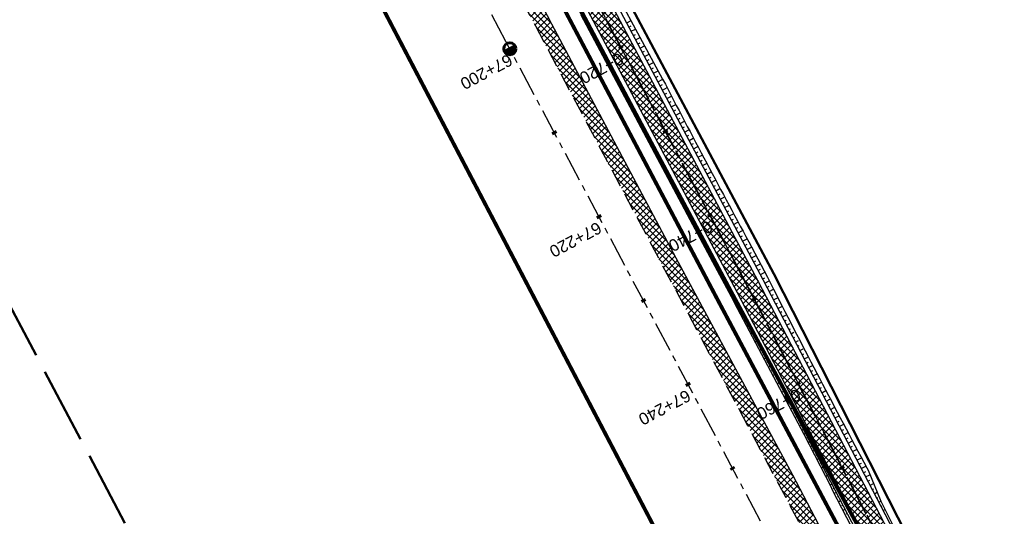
# Model space of a CAD drawing. Header units: metres. Extents: x 7529615 to 7533751, y 5721195 to 5727898.
# Tile 82 of 138: x 7529990 to 7530094, y 5727112 to 5727164. Entities that reach past the tile are written whole.
import ezdxf

# ---------------------------------------------------------------- set-up
doc = ezdxf.new("R2010")
doc.units = ezdxf.units.M
for name, pattern in [('CENTER', [50.8, 31.75, -6.35, 6.35, -6.35]), ('CENTER2', [28.575, 19.05, -3.175, 3.175, -3.175]), ('HIDDEN', [9.525, 6.35, -3.175]), ('L_0_09', [2.5, 2, -0.5])]:
    doc.linetypes.add(name, pattern=pattern)
for name, color, linetype in [('C-DROGI-SYTUACJA-ETYKIETY', 7, 'Continuous'), ('D-hatch-pobocza', 131, 'Continuous'), ('D-pobocza', 60, 'Continuous'), ('D-rowy', 160, 'Continuous'), ('D-skarpa', 2, 'Continuous'), ('D-skarpa-kreskowanie', 2, 'Continuous')]:
    doc.layers.add(name, color=color, linetype=linetype)
for name, color, linetype, lineweight, true_color in [('D-hatch-ciag-pieszo-rowerowy', 7, 'Continuous', 13, 0xff9f80), ('D-linia-podzialowa-ZRID', 7, 'Continuous', 50, 0x40ff00), ('zakres-mdcp', 7, 'L_0_09', 50, 0xff05ff)]:
    doc.layers.add(name, color=color, linetype=linetype, lineweight=lineweight, true_color=true_color)
for name, color, linetype, lineweight in [('D-krawędzie', 3, 'Continuous', 30), ('D-obrzeża', 2, 'Continuous', 30), ('D-oś', 2, 'CENTER', 30), ('D-pas-drogowy', 7, 'HIDDEN', 50)]:
    doc.layers.add(name, color=color, linetype=linetype, lineweight=lineweight)
doc.layers.add('poprzeczki', color=7, linetype='Continuous', true_color=0x0000c7)
doc.styles.get("Standard").update_dxf_attribs({"font": 'arial.ttf'})
pattern_1 = [(45, (0, 0), (-0.33675960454, 0.33675960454), []), (135, (0, 0), (-0.33675960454, -0.33675960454), [])]

# ---------------------------------------------------------------- blocks, each defined once
blk = doc.blocks.new('kilometraz')
at = {"linetype": 'ByBlock', "lineweight": -2}
blk.add_hatch(color=0, dxfattribs=at).paths.add_polyline_path([(0, -0.28125, 0.41421356), (0.28125, 0, 0.41421356), (0, 0.28125)])
at = {"color": 0, "linetype": 'ByBlock', "lineweight": -2}
blk.add_line((0, 0.28125), (0, -0.28125), dxfattribs=at)
blk.add_circle((0, 0), 0.28125, dxfattribs=at)
blk = doc.blocks.new('AeccTickLine')
at = {"color": 0, "linetype": 'ByBlock', "lineweight": -2}
blk.add_line((0, 1), (0, -1), dxfattribs=at)

msp = doc.modelspace()

# ---------------------------------------------------------------- hatches: boundary and pattern name
at = {"layer": 'D-hatch-ciag-pieszo-rowerowy'}
h = msp.add_hatch(dxfattribs=at)
h.set_pattern_fill('ANSI37', color=256, scale=0.15, style=0)
h.set_pattern_definition(pattern_1)
h.paths.add_polyline_path([(7530087.679, 5727092.356), (7530089.826, 5727093.645), (7530088.918, 5727095.394), (7530067.691, 5727136.19), (7530050.056, 5727169.469), (7530031.716, 5727204.157), (7530016.024, 5727233.702), (7529998.202, 5727267.634), (7529996.2, 5727266.069), (7530013.813, 5727232.534), (7530029.507, 5727202.986), (7530047.847, 5727168.299), (7530065.478, 5727135.027), (7530086.699, 5727094.242)])
at = {"layer": 'D-hatch-pobocza'}
h = msp.add_hatch(dxfattribs=at)
h.set_pattern_fill('ANSI37', color=256, scale=0.15, style=0)
h.set_pattern_definition(pattern_1)
h.paths.add_polyline_path([(7530033.2, 5727187.89), (7530019.74, 5727212.96), (7530009.31, 5727233.03), (7529993.271, 5727263.708), (7529991.738, 5727262.452), (7530006.702, 5727234.141), (7530044.198, 5727163.133), (7530082.89, 5727090.2), (7530088.411, 5727079.773), (7530090.482, 5727079.128), (7530082.53, 5727094.32), (7530071.3, 5727115.82), (7530059.02, 5727138.69), (7530045.92, 5727163.31)])

# ---------------------------------------------------------------- linework, layer by layer
at = {"layer": 'D-krawędzie', "linetype": 'HIDDEN', "ltscale": 0.3}
msp.add_lwpolyline([(7529971.476, 5727300.786), (7530006.702, 5727234.141), (7530044.198, 5727163.133), (7530082.89, 5727090.2), (7530098.687, 5727060.362), (7530131.998, 5726997.21), (7530163.822, 5726937.097), (7530204.081, 5726861.013), (7530247.82, 5726778.438)], dxfattribs=at)
at = {"layer": 'D-linia-podzialowa-ZRID', "color": 12, "ltscale": 15, "true_color": 0xc70000}
msp.add_lwpolyline([(7529996.497, 5727273.662), (7530017.541, 5727234.203), (7530033.054, 5727204.864), (7530051.623, 5727170.223), (7530069.277, 5727137.016), (7530089.385, 5727097.534), (7530109.713, 5727060.747), (7530136.77, 5727011.64), (7530162.447, 5726962.744), (7530187.674, 5726916.992), (7530207.821, 5726879.335), (7530230.626, 5726834.519)], dxfattribs=at)
at = {"layer": 'D-obrzeża'}
for points in [[(7530255.071, 5726779.69), (7530226.804, 5726832.32), (7530203.558, 5726876.949), (7530182.683, 5726916.746), (7530158.916, 5726960.858), (7530132.878, 5727009.502), (7530118.344, 5727036.45), (7530087.65, 5727092.412), (7530086.699, 5727094.242), (7530065.478, 5727135.027), (7530047.847, 5727168.299), (7530029.507, 5727202.986), (7530013.813, 5727232.534), (7529993.681, 5727270.865)], [(7530097.92, 5727078.885), (7530089.894, 5727093.518), (7530067.691, 5727136.19), (7530050.056, 5727169.469), (7530031.716, 5727204.157), (7530016.024, 5727233.702), (7529998.205, 5727267.629)]]:
    msp.add_lwpolyline(points, dxfattribs=at)
at = {"layer": 'D-oś', "ltscale": 0.1}
msp.add_lwpolyline([(7530244.732, 5726776.79), (7530200.988, 5726859.376), (7530160.728, 5726935.459), (7530128.903, 5726995.575), (7530095.593, 5727058.727), (7530079.798, 5727088.56), (7530041.105, 5727161.496), (7530003.607, 5727232.506), (7529968.381, 5727299.153)], dxfattribs=at)
at = {"layer": 'D-oś', "ltscale": 0.03}
msp.add_lwpolyline([(7529994.785, 5727271.452), (7530014.919, 5727233.118), (7530030.611, 5727203.571), (7530048.952, 5727168.884), (7530066.584, 5727135.609), (7530088.792, 5727092.929), (7530119.442, 5727037.047), (7530133.98, 5727010.094), (7530160.017, 5726961.45), (7530183.787, 5726917.333), (7530204.666, 5726877.528), (7530227.909, 5726832.904), (7530259.102, 5726774.826, 0.063585), (7530264.989, 5726766.578), (7530268.47, 5726762.818, -0.065084), (7530272.969, 5726756.475), (7530281.424, 5726740.504, -0.065084), (7530284.142, 5726733.217), (7530284.891, 5726729.972, 0.0644627), (7530289.362, 5726717.937), (7530322.484, 5726654.998)], format="xyb", dxfattribs=at)
at = {"layer": 'D-oś', "linetype": 'CENTER2', "lineweight": 35, "ltscale": 0.2}
msp.add_lwpolyline([(7529994.785, 5727271.452), (7530014.919, 5727233.118), (7530030.611, 5727203.571), (7530048.952, 5727168.884), (7530066.584, 5727135.609), (7530088.792, 5727092.929), (7530119.442, 5727037.047), (7530133.98, 5727010.094), (7530160.017, 5726961.45), (7530183.787, 5726917.333), (7530204.666, 5726877.528), (7530227.909, 5726832.904)], dxfattribs=at)
at = {"layer": 'D-pas-drogowy', "ltscale": 0.2, "flags": 128}
msp.add_lwpolyline([(7531633.019, 5724182.834, 0.4, 0.4, 0), (7531617.559, 5724211.608, 0.4, 0.4, 0), (7531566.784, 5724302.736, 0.4, 0.4, 0), (7531538.419, 5724356.47, 0.4, 0.4, 0), (7531526.32, 5724379.39, 0.4, 0.4, 0), (7531516.102, 5724393.607, 0.4, 0.4, 0.0014851), (7531513.78, 5724396.838, 0.4, 0.4, 0), (7531501.87, 5724413.41, 0.4, 0.4, 0), (7531474.926, 5724464.508, 0.4, 0.4, 0), (7531446.2, 5724518.992, 0.4, 0.4, 0), (7531424.962, 5724559.262, 0.4, 0.4, 0), (7531398.444, 5724609.566, 0.4, 0.4, 0), (7531379.647, 5724645.216, 0.4, 0.4, 0), (7531365.23, 5724672.56, 0.4, 0.4, 0), (7531341.306, 5724717.915, 0.4, 0.4, 0), (7531312.9, 5724771.789, 0.4, 0.4, 0), (7531292.591, 5724810.307, 0.4, 0.4, 0), (7531259.392, 5724873.271, 0.4, 0.4, 0), (7531233.74, 5724921.923, 0.4, 0.4, 0), (7531203.073, 5724980.092, 0.4, 0.4, 0), (7531173.471, 5725036.225, 0.4, 0.4, 0), (7531168.27, 5725046.09, 0.4, 0.4, 0), (7531172.29, 5725062.58, 0.4, 0.4, 0), (7531166.31, 5725074.58, 0.4, 0.4, 0), (7531150.32, 5725079.6, 0.4, 0.4, 0), (7531141.5, 5725096.43, 0.4, 0.4, 0), (7531109.312, 5725157.814, 0.4, 0.4, 0), (7531086.641, 5725201.048, 0.4, 0.4, 0), (7531059.198, 5725253.384, 0.4, 0.4, 0), (7531028.207, 5725312.489, 0.4, 0.4, 0), (7530999.105, 5725367.99, 0.4, 0.4, 0), (7530956.248, 5725449.725, 0.4, 0.4, 0), (7530924.398, 5725510.464, 0.4, 0.4, 0), (7530897.51, 5725561.74, 0.4, 0.4, 0), (7530894.46, 5725566.14, 0.4, 0.4, 0), (7530892.16, 5725570.49, 0.4, 0.4, 0), (7530869.363, 5725613.307, 0.4, 0.4, 0), (7530861.694, 5725627.705, 0.4, 0.4, 0), (7530852.74, 5725644.52, 0.4, 0.4, 0), (7530831.51, 5725684.2, 0.4, 0.4, 0), (7530811.13, 5725722.52, 0.4, 0.4, 0), (7530792.348, 5725757.941, 0.4, 0.4, 0), (7530768.03, 5725803.8, 0.4, 0.4, 0), (7530748.769, 5725840.179, 0.4, 0.4, 0), (7530727.7, 5725879.97, 0.4, 0.4, 0), (7530712.098, 5725909.545, 0.4, 0.4, 0), (7530693.644, 5725944.645, 0.4, 0.4, 0), (7530665.702, 5725997.539, 0.4, 0.4, 0), (7530641.76, 5726042.88, 0.4, 0.4, 0), (7530616.5, 5726091.48, 0.4, 0.4, 0), (7530604.628, 5726114.32, 0.4, 0.4, -0.0077628), (7530602.5, 5726118.43, 0.4, 0.4, 0), (7530603.992, 5726123.395, 0.4, 0.4, 0), (7530606.53, 5726131.84, 0.4, 0.4, 0), (7530603.27, 5726136.83, 0.4, 0.4, 0), (7530593.776, 5726151.369, 0.4, 0.4, 0), (7530590.203, 5726156.84, 0.4, 0.4, 0), (7530583.3, 5726167.41, 0.4, 0.4, 0), (7530580.578, 5726170.428, 0.4, 0.4, 0), (7530575.85, 5726175.67, 0.4, 0.4, 0), (7530569.01, 5726186.66, 0.4, 0.4, 0), (7530562.555, 5726199.189, 0.4, 0.4, 0), (7530555.67, 5726211.39, 0.4, 0.4, 0), (7530548.29, 5726224.23, 0.4, 0.4, 0), (7530540.58, 5726237.71, 0.4, 0.4, 0), (7530532.68, 5726252.65, 0.4, 0.4, 0), (7530524.06, 5726269.35, 0.4, 0.4, 0), (7530502.82, 5726309.91, 0.4, 0.4, 0), (7530488.83, 5726336.63, 0.4, 0.4, 0), (7530466.03, 5726380.16, 0.4, 0.4, 0), (7530438.47, 5726432.77, 0.4, 0.4, 0), (7530424.53, 5726459.09, 0.4, 0.4, 0), (7530401.63, 5726502.97, 0.4, 0.4, 0), (7530383.38, 5726538.06, 0.4, 0.4, 0), (7530353.97, 5726593.52, 0.4, 0.4, 0), (7530338.47, 5726622.74, 0.4, 0.4, 0), (7530322.01, 5726653.88, 0.4, 0.4, 0), (7530297.54, 5726700.33, 0.4, 0.4, 0), (7530287.38, 5726719.6, 0.4, 0.4, 0), (7530285.95, 5726722.316, 0.4, 0.4, 0), (7530280.26, 5726733.12, 0.4, 0.4, 0), (7530266.73, 5726758.74, 0.4, 0.4, 0), (7530260.42, 5726770.47, 0.4, 0.4, 0), (7530253.25, 5726783.82, 0.4, 0.4, 0), (7530244.95, 5726799.33, 0.4, 0.4, 0), (7530239.39, 5726808.49, 0.4, 0.4, 0), (7530238.29, 5726807.9, 0.4, 0.4, 0), (7530218.11, 5726850.67, 0.4, 0.4, 0), (7530175.907, 5726928.168, 0.4, 0.4, 0), (7530096.68, 5727076.15, 0.4, 0.4, 0), (7530094.68, 5727079.89, 0.4, 0.4, 0), (7530064.597, 5727135.523, 0.4, 0.4, 0), (7530046.731, 5727168.892, 0.4, 0.4, 0), (7530025.803, 5727208.461, 0.4, 0.4, 0), (7530012.847, 5727232.979, 0.4, 0.4, 0), (7529994.15, 5727268.45, 0.4, 0.4, 0), (7529981.671, 5727291.93, 0.4, 0.4, 0), (7529949.89, 5727351.73, 0.4, 0.4, 0), (7529924.75, 5727399.03, 0.4, 0.4, 0), (7529915.516, 5727417.1, 0.4, 0.4, 0), (7529885.83, 5727475.19, 0.4, 0.4, 0), (7529862.56, 5727519.97, 0.4, 0.4, 0), (7529852.985, 5727538.191, 0.4, 0.4, 0), (7529836.513, 5727569.511, 0.4, 0.4, 0), (7529815.369, 5727609.141, 0.4, 0.4, 0), (7529792.795, 5727651.247, 0.4, 0.4, 0), (7529774.199, 5727685.858, 0.4, 0.4, 0), (7529746.966, 5727736.059, 0.4, 0.4, 0), (7529733.92, 5727757.62, 0.4, 0.4, 0), (7529708.607, 5727806.389, 0.4, 0.4, 0), (7529688.492, 5727796.345, 0.4, 0.4, 0), (7529723.55, 5727729.88, 0.4, 0.4, 0), (7529725.42, 5727730.2, 0.4, 0.4, 0), (7529735.38, 5727711.28, 0.4, 0.4, 0), (7529739.21, 5727707.77, 0.4, 0.4, 0), (7529753.31, 5727681.13, 0.4, 0.4, 0), (7529755.178, 5727682.114, 0.4, 0.4, 0), (7529792.102, 5727611.923, 0.4, 0.4, 0), (7529811.741, 5727574.662, 0.4, 0.4, 0), (7529835.194, 5727530.193, 0.4, 0.4, 0), (7529857.56, 5727487.787, 0.4, 0.4, 0), (7529875.155, 5727454.426, 0.4, 0.4, 0), (7529890.63, 5727425.131, 0.4, 0.4, 0), (7529900.671, 5727406.159, 0.4, 0.4, 0), (7529953.284, 5727306.747, 0.4, 0.4, 0), (7529983.208, 5727250.207, 0.4, 0.4, 0), (7530015.379, 5727189.42, 0.4, 0.4, 0), (7530062.319, 5727099.625, 0.4, 0.4, 0), (7530100.06, 5727027.16, 0.4, 0.4, 0), (7530105.06, 5727018.32, 0.4, 0.4, 0), (7530143.175, 5726945.066, 0.4, 0.4, 0), (7530170.547, 5726892.961, 0.4, 0.4, 0), (7530195.92, 5726850.75, 0.4, 0.4, 0), (7530194.71, 5726849.15, 0.4, 0.4, 0), (7530197.22, 5726845.06, 0.4, 0.4, 0), (7530254.03, 5726738.21, 0.4, 0.4, 0), (7530261.371, 5726724.163, 0.4, 0.4, 0), (7530281.54, 5726685.57, 0.4, 0.4, 0), (7530289.214, 5726671.967, 0.4, 0.4, 0), (7530300.51, 5726651.778, 0.4, 0.4, 0), (7530303.939, 5726645.168, 0.4, 0.4, 0), (7530334.708, 5726583.665, 0.4, 0.4, 0), (7530397.759, 5726458.5, 0.4, 0.4, 0), (7530450.41, 5726357.28, 0.4, 0.4, 0), (7530482.4, 5726303.41, 0.4, 0.4, 0), (7530483.688, 5726301.003, 0.4, 0.4, 0), (7530491.35, 5726283.94, 0.4, 0.4, 0), (7530512.67, 5726243.78, 0.4, 0.4, 0), (7530529.43, 5726209.46, 0.4, 0.4, 0), (7530571.29, 5726130.56, 0.4, 0.4, 0), (7530581.28, 5726107.21, 0.4, 0.4, 0), (7530591.16, 5726088.44, 0.4, 0.4, 0), (7530597.42, 5726080.68, 0.4, 0.4, 0), (7530607.21, 5726063.51, 0.4, 0.4, 0), (7530610.82, 5726061.93, 0.4, 0.4, 0), (7530634.935, 5726016.147, 0.4, 0.4, 0), (7530642.914, 5726001.078, 0.4, 0.4, 0), (7530695.12, 5725902.09, 0.4, 0.4, 0), (7530708.718, 5725876.303, 0.4, 0.4, 0), (7530755.54, 5725787.51, 0.4, 0.4, 0), (7530802.56, 5725694.925, 0.4, 0.4, 0), (7530840.085, 5725624.059, 0.4, 0.4, 0), (7530865.243, 5725577.494, 0.4, 0.4, 0), (7530914.557, 5725484.684, 0.4, 0.4, 0), (7530964.182, 5725390.836, 0.4, 0.4, 0), (7531008.007, 5725307.954, 0.4, 0.4, 0), (7531059.253, 5725211.041, 0.4, 0.4, 0), (7531127.66, 5725081.67, 0.4, 0.4, 0), (7531345.12, 5724669.94, 0.4, 0.4, 0), (7531388.464, 5724586.93, 0.4, 0.4, 0), (7531412.35, 5724541.183, 0.4, 0.4, 0), (7531482.09, 5724407.62, 0.4, 0.4, 0), (7531504.02, 5724366.79, 0.4, 0.4, 0), (7531519.374, 5724337.52, 0.4, 0.4, 0), (7531563.749, 5724252.932, 0.4, 0.4, 0), (7531602.175, 5724179.681, 0.4, 0.4, 0), (7531619.177, 5724147.204, 0.4, 0.4, 0), (7531625.038, 5724135.635, 0.4, 0.4, 0), (7531656.796, 5724073.316, 0.4, 0.4, 0), (7531675.12, 5724037.36, 0.4, 0.4, 0), (7531682.71, 5724022.92, 0.4, 0.4, 0), (7531705.565, 5723979.811, 0.4, 0.4, 0), (7531736.606, 5723921.262, 0.4, 0.4, 0), (7531750.46, 5723895.13, 0.4, 0.4, 0), (7531740.77, 5723886.56, 0.4, 0.4, 0), (7531732.86, 5723885, 0.4, 0.4, 0), (7531722.18, 5723887.77, 0.4, 0.4, 0), (7531729.87, 5723862.17, 0.4, 0.4, 0), (7531742.92, 5723861.93, 0.4, 0.4, 0), (7531763.71, 5723859.52, 0.4, 0.4, 0), (7531768.42, 5723854.12, 0.4, 0.4, 0), (7531787.42, 5723817.97, 0.4, 0.4, 0), (7531795.57, 5723809.82, 0.4, 0.4, 0), (7531816.347, 5723819.85, 0.4, 0.4, 0), (7531816.347, 5723819.85, 0.4, 0.4, 0), (7531805.06, 5723843.23, 0.4, 0.4, 0), (7531803.61, 5723886.23, 0.4, 0.4, 0), (7531803.61, 5723886.23, 0.4, 0.4, 0), (7531780.08, 5723929.25, 0.4, 0.4, 0), (7531758.69, 5723936.76, 0.4, 0.4, 0), (7531749.359, 5723946.412, 0.4, 0.4, 0), (7531742.71, 5723953.29, 0.4, 0.4, 0), (7531735.177, 5723967.878, 0.4, 0.4, 0), (7531722.37, 5723992.68, 0.4, 0.4, 0), (7531705.042, 5724030.886, 0.4, 0.4, 0), (7531699.47, 5724043.17, 0.4, 0.4, 0), (7531692.69, 5724058.11, 0.4, 0.4, 0), (7531679.672, 5724084.017, 0.4, 0.4, 0), (7531674.55, 5724094.21, 0.4, 0.4, 0), (7531666.633, 5724114.003, 0.4, 0.4, 0), (7531649, 5724153.82, 0.4, 0.4, 0), (7531641.49, 5724149.34, 0.4, 0.4, 0), (7531626.04, 5724179.34, 0.4, 0.4, 0), (7531633.03, 5724182.84, 0, 0, 0)], format="xyseb", dxfattribs=at)
at = {"layer": 'D-pobocza'}
for points in [[(7529998.605, 5727267.942), (7530016.466, 5727233.935), (7530032.157, 5727204.391), (7530050.498, 5727169.703), (7530068.134, 5727136.422), (7530090.335, 5727093.754), (7530120.98, 5727037.883), (7530135.521, 5727010.922), (7530161.559, 5726962.278), (7530185.332, 5726918.154), (7530206.217, 5726878.339), (7530218.182, 5726855.367)], [(7529995.8, 5727265.757), (7530013.371, 5727232.301), (7530029.065, 5727202.752), (7530047.405, 5727168.065), (7530065.035, 5727134.795), (7530087.248, 5727092.104), (7530117.905, 5727036.211), (7530132.438, 5727009.265), (7530158.475, 5726960.622), (7530182.241, 5726916.511), (7530203.115, 5726876.718), (7530214.73, 5726854.418)], [(7530090.482, 5727079.128), (7530082.53, 5727094.32), (7530071.3, 5727115.82), (7530059.02, 5727138.69), (7530045.92, 5727163.31), (7530033.2, 5727187.89), (7530019.74, 5727212.96), (7530009.31, 5727233.03), (7529993.271, 5727263.708)]]:
    msp.add_lwpolyline(points, dxfattribs=at)
at = {"layer": 'D-rowy', "linetype": 'HIDDEN', "ltscale": 0.1, "const_width": 0.4, "flags": 128}
msp.add_lwpolyline([(7530210.965, 5726857.162), (7530158.809, 5726954.52), (7530122.465, 5727022.753), (7530095.922, 5727072.859), (7530086.314, 5727091.113), (7530063.16, 5727134.709), (7530033.596, 5727190.759), (7530021.34, 5727213.676), (7530002.619, 5727249.036), (7529995.396, 5727262.503), (7529988.789, 5727275.206), (7529976.334, 5727299.006), (7529958.125, 5727333.488), (7529939.362, 5727369.129), (7529923.146, 5727399.734), (7529918.219, 5727408.985), (7529909.126, 5727427.527), (7529905.376, 5727434.673), (7529896.192, 5727451.152), (7529887.557, 5727467.231), (7529877.124, 5727486.657), (7529866.166, 5727506.778), (7529855.76, 5727526.176), (7529840.707, 5727554.898), (7529824.518, 5727585.588), (7529810.515, 5727612.292), (7529795.682, 5727640.077), (7529780.379, 5727668.69), (7529772.315, 5727684.078), (7529762.635, 5727702.447), (7529747.007, 5727732.117), (7529740.676, 5727744.954)], dxfattribs=at)
at = {"layer": 'D-skarpa', "linetype": 'Continuous'}
for points in [[(7530052.845, 5727166.348), (7530055.203, 5727161.939), (7530057.586, 5727157.543, 0.0047563), (7530066.945, 5727139.868), (7530068.606, 5727136.68), (7530069.254, 5727135.413, 0.0049661), (7530079.062, 5727116.625), (7530079.208, 5727116.349), (7530080.552, 5727113.107, 0.0073771), (7530085.042, 5727104.174), (7530087.347, 5727099.736), (7530089.718, 5727095.334), (7530089.718, 5727095.334), (7530091.003, 5727092.619), (7530094.409, 5727086.551)], [(7530048.986, 5727164.303), (7530060.717, 5727142.226), (7530063.089, 5727137.824), (7530064.793, 5727134.66), (7530065.442, 5727133.43), (7530072.44, 5727120.162), (7530074.738, 5727115.722), (7530075.266, 5727114.65), (7530075.404, 5727114.37), (7530076.925, 5727111.372), (7530083.914, 5727097.95), (7530086.325, 5727093.569), (7530086.594, 5727093.11), (7530087.183, 5727092.092, -0.0168137), (7530089.168, 5727088.592), (7530090.09, 5727084.181), (7530093.624, 5727080.417)]]:
    msp.add_lwpolyline(points, format="xyb", dxfattribs=at)
at = {"layer": 'D-skarpa-kreskowanie', "linetype": 'Continuous'}
for p, q in [((7530049.784, 5727163.575, 107.823), (7530049.463, 5727163.405, 107.58)), ((7530053.813, 5727163.447, 107.955), (7530054.268, 5727163.688, 107.612)), ((7530050.018, 5727163.133, 107.823), (7530049.858, 5727163.048, 107.702)), ((7530050.253, 5727162.692, 107.824), (7530049.932, 5727162.522, 107.582)), ((7530054.047, 5727163.006, 107.955), (7530054.275, 5727163.126, 107.783)), ((7530054.281, 5727162.564, 107.956), (7530054.739, 5727162.806, 107.61)), ((7530050.487, 5727162.25, 107.824), (7530050.327, 5727162.165, 107.704)), ((7530050.721, 5727161.808, 107.825), (7530050.401, 5727161.639, 107.584)), ((7530050.955, 5727161.366, 107.825), (7530050.795, 5727161.282, 107.705)), ((7530054.515, 5727162.122, 107.956), (7530054.745, 5727162.244, 107.783)), ((7530054.75, 5727161.68, 107.957), (7530055.211, 5727161.925, 107.609)), ((7530054.984, 5727161.238, 107.957), (7530055.216, 5727161.362, 107.782)), ((7530051.189, 5727160.924, 107.826), (7530050.871, 5727160.756, 107.586)), ((7530051.423, 5727160.483, 107.826), (7530051.264, 5727160.398, 107.706)), ((7530055.218, 5727160.797, 107.958), (7530055.688, 5727161.045, 107.603)), ((7530055.452, 5727160.355, 107.958), (7530055.689, 5727160.48, 107.78)), ((7530051.657, 5727160.041, 107.827), (7530051.34, 5727159.873, 107.587)), ((7530051.891, 5727159.599, 107.827), (7530051.733, 5727159.515, 107.708)), ((7530055.686, 5727159.913, 107.959), (7530056.164, 5727160.166, 107.598)), ((7530055.92, 5727159.471, 107.959), (7530056.161, 5727159.599, 107.777)), ((7530056.154, 5727159.029, 107.96), (7530056.641, 5727159.287, 107.593)), ((7530052.125, 5727159.157, 107.828), (7530051.809, 5727158.99, 107.589)), ((7530052.36, 5727158.715, 107.828), (7530052.202, 5727158.632, 107.709)), ((7530052.594, 5727158.274, 107.829), (7530052.278, 5727158.107, 107.591)), ((7530056.388, 5727158.587, 107.96), (7530056.634, 5727158.717, 107.775)), ((7530056.622, 5727158.146, 107.961), (7530057.117, 5727158.408, 107.588)), ((7530052.828, 5727157.832, 107.829), (7530052.67, 5727157.748, 107.711)), ((7530053.062, 5727157.39, 107.83), (7530052.748, 5727157.223, 107.593)), ((7530056.857, 5727157.704, 107.961), (7530057.106, 5727157.836, 107.773)), ((7530057.091, 5727157.262, 107.962), (7530057.594, 5727157.529, 107.583)), ((7530053.296, 5727156.948, 107.83), (7530053.139, 5727156.865, 107.712)), ((7530053.53, 5727156.506, 107.831), (7530053.217, 5727156.34, 107.595)), ((7530057.325, 5727156.82, 107.963), (7530057.574, 5727156.953, 107.774)), ((7530057.559, 5727156.378, 107.963), (7530058.054, 5727156.641, 107.589)), ((7530053.764, 5727156.065, 107.831), (7530053.608, 5727155.982, 107.714)), ((7530053.998, 5727155.623, 107.832), (7530053.686, 5727155.457, 107.597)), ((7530054.232, 5727155.181, 107.833), (7530054.077, 5727155.098, 107.715)), ((7530057.793, 5727155.937, 107.964), (7530058.039, 5727156.067, 107.778)), ((7530058.027, 5727155.495, 107.964), (7530058.515, 5727155.753, 107.596)), ((7530058.261, 5727155.053, 107.965), (7530058.503, 5727155.181, 107.782)), ((7530054.467, 5727154.739, 107.833), (7530054.156, 5727154.574, 107.598)), ((7530054.701, 5727154.297, 107.834), (7530054.545, 5727154.215, 107.716)), ((7530058.495, 5727154.611, 107.965), (7530058.975, 5727154.866, 107.603)), ((7530058.729, 5727154.169, 107.966), (7530058.968, 5727154.296, 107.786)), ((7530054.935, 5727153.856, 107.834), (7530054.625, 5727153.691, 107.6)), ((7530055.169, 5727153.414, 107.835), (7530055.014, 5727153.332, 107.718)), ((7530058.964, 5727153.728, 107.966), (7530059.436, 5727153.978, 107.61)), ((7530059.198, 5727153.286, 107.967), (7530059.432, 5727153.41, 107.79)), ((7530059.432, 5727152.844, 107.967), (7530059.897, 5727153.09, 107.616)), ((7530055.403, 5727152.972, 107.835), (7530055.094, 5727152.808, 107.602)), ((7530055.637, 5727152.53, 107.836), (7530055.483, 5727152.448, 107.719)), ((7530055.871, 5727152.088, 107.836), (7530055.563, 5727151.925, 107.604)), ((7530059.666, 5727152.402, 107.968), (7530059.896, 5727152.524, 107.794)), ((7530059.9, 5727151.96, 107.968), (7530060.357, 5727152.203, 107.623)), ((7530056.105, 5727151.647, 107.837), (7530055.952, 5727151.565, 107.721)), ((7530056.339, 5727151.205, 107.837), (7530056.033, 5727151.042, 107.606)), ((7530060.134, 5727151.519, 107.969), (7530060.361, 5727151.639, 107.798)), ((7530060.368, 5727151.077, 107.969), (7530060.818, 5727151.315, 107.63)), ((7530056.574, 5727150.763, 107.838), (7530056.42, 5727150.682, 107.722)), ((7530056.808, 5727150.321, 107.838), (7530056.502, 5727150.159, 107.607)), ((7530057.042, 5727149.879, 107.839), (7530056.889, 5727149.798, 107.724)), ((7530060.602, 5727150.635, 107.97), (7530060.825, 5727150.753, 107.802)), ((7530060.836, 5727150.193, 107.97), (7530061.279, 5727150.428, 107.637)), ((7530061.071, 5727149.751, 107.971), (7530061.29, 5727149.868, 107.805)), ((7530057.276, 5727149.437, 107.839), (7530056.971, 5727149.276, 107.609)), ((7530057.51, 5727148.996, 107.84), (7530057.358, 5727148.915, 107.725)), ((7530061.305, 5727149.31, 107.971), (7530061.739, 5727149.54, 107.643)), ((7530061.539, 5727148.868, 107.972), (7530061.754, 5727148.982, 107.809)), ((7530057.744, 5727148.554, 107.84), (7530057.44, 5727148.393, 107.611)), ((7530057.978, 5727148.112, 107.841), (7530057.827, 5727148.032, 107.726)), ((7530061.773, 5727148.426, 107.972), (7530062.2, 5727148.652, 107.65)), ((7530062.007, 5727147.984, 107.973), (7530062.221, 5727148.097, 107.812)), ((7530058.212, 5727147.67, 107.841), (7530057.91, 5727147.51, 107.613)), ((7530058.446, 5727147.228, 107.842), (7530058.295, 5727147.148, 107.728)), ((7530058.681, 5727146.787, 107.842), (7530058.379, 5727146.627, 107.615)), ((7530062.241, 5727147.542, 107.973), (7530062.669, 5727147.769, 107.651)), ((7530062.475, 5727147.101, 107.974), (7530062.689, 5727147.214, 107.812)), ((7530062.709, 5727146.659, 107.974), (7530063.138, 5727146.886, 107.651)), ((7530058.915, 5727146.345, 107.843), (7530058.764, 5727146.265, 107.729)), ((7530059.149, 5727145.903, 107.843), (7530058.848, 5727145.744, 107.617)), ((7530062.944, 5727146.217, 107.975), (7530063.158, 5727146.331, 107.813)), ((7530063.178, 5727145.775, 107.976), (7530063.607, 5727146.003, 107.651)), ((7530059.383, 5727145.461, 107.844), (7530059.233, 5727145.382, 107.731)), ((7530059.617, 5727145.019, 107.844), (7530059.317, 5727144.861, 107.618)), ((7530063.412, 5727145.333, 107.976), (7530063.627, 5727145.447, 107.814)), ((7530063.646, 5727144.892, 107.977), (7530064.076, 5727145.12, 107.652)), ((7530059.851, 5727144.578, 107.845), (7530059.702, 5727144.498, 107.732)), ((7530060.085, 5727144.136, 107.846), (7530059.787, 5727143.978, 107.62)), ((7530060.319, 5727143.694, 107.846), (7530060.17, 5727143.615, 107.734)), ((7530063.88, 5727144.45, 107.977), (7530064.095, 5727144.564, 107.815)), ((7530064.114, 5727144.008, 107.978), (7530064.545, 5727144.237, 107.652)), ((7530064.348, 5727143.566, 107.978), (7530064.567, 5727143.682, 107.813)), ((7530060.554, 5727143.252, 107.847), (7530060.256, 5727143.095, 107.622)), ((7530060.788, 5727142.81, 107.847), (7530060.639, 5727142.732, 107.735)), ((7530064.582, 5727143.124, 107.979), (7530065.027, 5727143.36, 107.643)), ((7530064.816, 5727142.683, 107.979), (7530065.042, 5727142.802, 107.809)), ((7530061.022, 5727142.369, 107.848), (7530060.725, 5727142.211, 107.624)), ((7530061.256, 5727141.927, 107.848), (7530061.109, 5727141.849, 107.737)), ((7530065.051, 5727142.241, 107.98), (7530065.508, 5727142.483, 107.634)), ((7530065.285, 5727141.799, 107.98), (7530065.517, 5727141.922, 107.805)), ((7530065.519, 5727141.357, 107.981), (7530065.99, 5727141.607, 107.625)), ((7530061.49, 5727141.485, 107.849), (7530061.2, 5727141.331, 107.63)), ((7530061.724, 5727141.043, 107.849), (7530061.58, 5727140.967, 107.741)), ((7530061.958, 5727140.601, 107.85), (7530061.674, 5727140.451, 107.635)), ((7530065.753, 5727140.915, 107.981), (7530065.992, 5727141.042, 107.801)), ((7530065.987, 5727140.474, 107.982), (7530066.471, 5727140.73, 107.616)), ((7530062.192, 5727140.16, 107.85), (7530062.052, 5727140.085, 107.744)), ((7530062.426, 5727139.718, 107.851), (7530062.148, 5727139.57, 107.641)), ((7530066.221, 5727140.032, 107.982), (7530066.467, 5727140.162, 107.797)), ((7530066.455, 5727139.59, 107.983), (7530066.952, 5727139.853, 107.608)), ((7530062.661, 5727139.276, 107.851), (7530062.523, 5727139.203, 107.747)), ((7530062.895, 5727138.834, 107.852), (7530062.622, 5727138.69, 107.646)), ((7530066.689, 5727139.148, 107.983), (7530066.936, 5727139.279, 107.797)), ((7530066.923, 5727138.706, 107.984), (7530067.415, 5727138.967, 107.613)), ((7530063.129, 5727138.392, 107.852), (7530062.994, 5727138.321, 107.751)), ((7530063.363, 5727137.951, 107.853), (7530063.097, 5727137.81, 107.652)), ((7530063.597, 5727137.509, 107.853), (7530063.465, 5727137.439, 107.754)), ((7530067.158, 5727138.264, 107.984), (7530067.402, 5727138.394, 107.8)), ((7530067.392, 5727137.823, 107.985), (7530067.877, 5727138.08, 107.619)), ((7530067.626, 5727137.381, 107.985), (7530067.867, 5727137.509, 107.804)), ((7530063.831, 5727137.067, 107.854), (7530063.571, 5727136.929, 107.658)), ((7530064.065, 5727136.625, 107.854), (7530063.937, 5727136.557, 107.757)), ((7530067.86, 5727136.939, 107.986), (7530068.339, 5727137.193, 107.625)), ((7530068.094, 5727136.497, 107.986), (7530068.332, 5727136.623, 107.807)), ((7530064.299, 5727136.183, 107.855), (7530064.045, 5727136.049, 107.663)), ((7530064.533, 5727135.742, 107.855), (7530064.408, 5727135.675, 107.761)), ((7530068.325, 5727136.054, 107.987), (7530068.8, 5727136.301, 107.63)), ((7530068.556, 5727135.61, 107.987), (7530068.792, 5727135.733, 107.81)), ((7530068.787, 5727135.167, 107.988), (7530069.255, 5727135.411, 107.636)), ((7530064.768, 5727135.3, 107.856), (7530064.519, 5727135.168, 107.669)), ((7530065.002, 5727134.858, 107.856), (7530064.879, 5727134.793, 107.764)), ((7530065.233, 5727134.415, 107.857), (7530064.989, 5727134.288, 107.674)), ((7530069.018, 5727134.723, 107.989), (7530069.244, 5727134.841, 107.819)), ((7530069.249, 5727134.28, 107.989), (7530069.684, 5727134.506, 107.662)), ((7530065.464, 5727133.971, 107.858), (7530065.343, 5727133.908, 107.767)), ((7530065.694, 5727133.528, 107.858), (7530065.456, 5727133.403, 107.679)), ((7530069.479, 5727133.836, 107.99), (7530069.689, 5727133.945, 107.832)), ((7530069.71, 5727133.393, 107.99), (7530070.113, 5727133.602, 107.688)), ((7530065.925, 5727133.084, 107.859), (7530065.807, 5727133.023, 107.77)), ((7530066.156, 5727132.64, 107.859), (7530065.922, 5727132.519, 107.683)), ((7530069.941, 5727132.949, 107.991), (7530070.134, 5727133.05, 107.846)), ((7530070.172, 5727132.506, 107.991), (7530070.541, 5727132.698, 107.713)), ((7530066.387, 5727132.197, 107.86), (7530066.271, 5727132.137, 107.773)), ((7530066.618, 5727131.753, 107.86), (7530066.389, 5727131.634, 107.688)), ((7530066.848, 5727131.31, 107.861), (7530066.735, 5727131.251, 107.776)), ((7530070.402, 5727132.062, 107.992), (7530070.579, 5727132.154, 107.859)), ((7530070.633, 5727131.619, 107.992), (7530070.97, 5727131.794, 107.739)), ((7530070.864, 5727131.175, 107.993), (7530071.024, 5727131.258, 107.872)), ((7530067.079, 5727130.866, 107.861), (7530066.856, 5727130.75, 107.693)), ((7530067.31, 5727130.423, 107.862), (7530067.199, 5727130.365, 107.779)), ((7530071.095, 5727130.731, 107.993), (7530071.399, 5727130.89, 107.765)), ((7530071.326, 5727130.288, 107.994), (7530071.484, 5727130.37, 107.875)), ((7530067.541, 5727129.979, 107.862), (7530067.322, 5727129.865, 107.698)), ((7530067.772, 5727129.536, 107.863), (7530067.663, 5727129.479, 107.781)), ((7530071.556, 5727129.844, 107.994), (7530071.886, 5727130.016, 107.747)), ((7530071.787, 5727129.401, 107.995), (7530071.958, 5727129.49, 107.866)), ((7530068.002, 5727129.092, 107.863), (7530067.789, 5727128.981, 107.703)), ((7530068.233, 5727128.648, 107.864), (7530068.128, 5727128.594, 107.784)), ((7530068.464, 5727128.205, 107.864), (7530068.255, 5727128.096, 107.707)), ((7530072.018, 5727128.957, 107.995), (7530072.372, 5727129.142, 107.729)), ((7530072.249, 5727128.514, 107.996), (7530072.432, 5727128.609, 107.858)), ((7530072.48, 5727128.07, 107.996), (7530072.859, 5727128.267, 107.711)), ((7530068.695, 5727127.761, 107.865), (7530068.592, 5727127.708, 107.787)), ((7530068.926, 5727127.318, 107.865), (7530068.722, 5727127.212, 107.712)), ((7530072.71, 5727127.627, 107.997), (7530072.906, 5727127.729, 107.85)), ((7530072.941, 5727127.183, 107.997), (7530073.345, 5727127.393, 107.694)), ((7530069.156, 5727126.874, 107.866), (7530069.056, 5727126.822, 107.79)), ((7530069.387, 5727126.431, 107.866), (7530069.188, 5727126.327, 107.717)), ((7530073.172, 5727126.739, 107.998), (7530073.38, 5727126.848, 107.841)), ((7530073.403, 5727126.296, 107.998), (7530073.832, 5727126.519, 107.676)), ((7530069.618, 5727125.987, 107.867), (7530069.52, 5727125.936, 107.793)), ((7530069.849, 5727125.544, 107.867), (7530069.655, 5727125.443, 107.722)), ((7530070.08, 5727125.1, 107.868), (7530069.984, 5727125.05, 107.796)), ((7530073.634, 5727125.852, 107.999), (7530073.85, 5727125.965, 107.837)), ((7530073.864, 5727125.409, 107.999), (7530074.299, 5727125.635, 107.672)), ((7530074.095, 5727124.965, 108), (7530074.314, 5727125.079, 107.835)), ((7530070.31, 5727124.657, 107.868), (7530070.121, 5727124.558, 107.726)), ((7530070.541, 5727124.213, 107.869), (7530070.448, 5727124.164, 107.799)), ((7530074.326, 5727124.522, 108.001), (7530074.767, 5727124.751, 107.669)), ((7530074.557, 5727124.078, 108.001), (7530074.779, 5727124.194, 107.834)), ((7530070.772, 5727123.769, 107.869), (7530070.588, 5727123.674, 107.731)), ((7530071.003, 5727123.326, 107.87), (7530070.912, 5727123.279, 107.802)), ((7530074.787, 5727123.635, 108.002), (7530075.234, 5727123.867, 107.666)), ((7530075.018, 5727123.191, 108.002), (7530075.243, 5727123.308, 107.833)), ((7530075.249, 5727122.748, 108.003), (7530075.702, 5727122.983, 107.663)), ((7530071.233, 5727122.882, 107.871), (7530071.054, 5727122.789, 107.736)), ((7530071.464, 5727122.439, 107.871), (7530071.376, 5727122.393, 107.805)), ((7530071.695, 5727121.995, 107.872), (7530071.521, 5727121.905, 107.741)), ((7530075.48, 5727122.304, 108.003), (7530075.708, 5727122.422, 107.832)), ((7530075.711, 5727121.86, 108.004), (7530076.169, 5727122.099, 107.659)), ((7530071.926, 5727121.552, 107.872), (7530071.84, 5727121.507, 107.808)), ((7530072.157, 5727121.108, 107.873), (7530071.987, 5727121.02, 107.745)), ((7530075.941, 5727121.417, 108.004), (7530076.172, 5727121.537, 107.831)), ((7530076.172, 5727120.973, 108.005), (7530076.636, 5727121.215, 107.656)), ((7530072.387, 5727120.665, 107.873), (7530072.304, 5727120.621, 107.81)), ((7530072.618, 5727120.221, 107.874), (7530072.454, 5727120.135, 107.75)), ((7530076.403, 5727120.53, 108.005), (7530076.636, 5727120.651, 107.83)), ((7530076.634, 5727120.086, 108.006), (7530077.104, 5727120.331, 107.653)), ((7530072.849, 5727119.778, 107.874), (7530072.766, 5727119.734, 107.812)), ((7530073.08, 5727119.334, 107.875), (7530072.913, 5727119.247, 107.75)), ((7530073.311, 5727118.89, 107.875), (7530073.227, 5727118.847, 107.812)), ((7530076.865, 5727119.643, 108.006), (7530077.101, 5727119.766, 107.829)), ((7530077.095, 5727119.199, 108.007), (7530077.571, 5727119.447, 107.649)), ((7530077.326, 5727118.756, 108.007), (7530077.565, 5727118.88, 107.827)), ((7530073.541, 5727118.447, 107.876), (7530073.373, 5727118.359, 107.749)), ((7530073.772, 5727118.003, 107.876), (7530073.688, 5727117.959, 107.813)), ((7530077.557, 5727118.312, 108.008), (7530078.038, 5727118.563, 107.646)), ((7530077.788, 5727117.869, 108.008), (7530078.03, 5727117.995, 107.826)), ((7530074.003, 5727117.56, 107.877), (7530073.833, 5727117.471, 107.749)), ((7530074.234, 5727117.116, 107.877), (7530074.148, 5727117.072, 107.813)), ((7530078.019, 5727117.425, 108.009), (7530078.506, 5727117.678, 107.643)), ((7530078.249, 5727116.981, 108.009), (7530078.494, 5727117.109, 107.825)), ((7530078.48, 5727116.538, 108.01), (7530078.973, 5727116.794, 107.639)), ((7530074.465, 5727116.673, 107.878), (7530074.292, 5727116.583, 107.748)), ((7530074.695, 5727116.229, 107.878), (7530074.609, 5727116.184, 107.813)), ((7530074.926, 5727115.786, 107.879), (7530074.751, 5727115.695, 107.748)), ((7530078.711, 5727116.094, 108.01), (7530078.959, 5727116.223, 107.824)), ((7530078.942, 5727115.651, 108.007), (7530079.399, 5727115.889, 107.663)), ((7530075.157, 5727115.342, 107.879), (7530075.065, 5727115.294, 107.81)), ((7530075.388, 5727114.898, 107.88), (7530075.193, 5727114.797, 107.734)), ((7530079.172, 5727115.207, 108.005), (7530079.382, 5727115.316, 107.847)), ((7530079.403, 5727114.764, 108.002), (7530079.784, 5727114.962, 107.715)), ((7530075.618, 5727114.455, 107.88), (7530075.516, 5727114.402, 107.803)), ((7530075.849, 5727114.011, 107.877), (7530075.641, 5727113.903, 107.721)), ((7530079.634, 5727114.32, 107.999), (7530079.806, 5727114.409, 107.87)), ((7530079.865, 5727113.877, 107.996), (7530080.169, 5727114.035, 107.767)), ((7530076.08, 5727113.568, 107.875), (7530075.974, 5727113.512, 107.794)), ((7530076.311, 5727113.124, 107.872), (7530076.093, 5727113.011, 107.708)), ((7530076.542, 5727112.681, 107.869), (7530076.431, 5727112.623, 107.786)), ((7530080.096, 5727113.433, 107.993), (7530080.229, 5727113.502, 107.893)), ((7530080.326, 5727112.989, 107.99), (7530080.552, 5727113.107, 107.82)), ((7530080.557, 5727112.546, 107.984), (7530080.665, 5727112.602, 107.903)), ((7530076.772, 5727112.237, 107.866), (7530076.546, 5727112.119, 107.696)), ((7530077.003, 5727111.794, 107.863), (7530076.888, 5727111.734, 107.777)), ((7530080.788, 5727112.102, 107.979), (7530080.993, 5727112.209, 107.824)), ((7530081.019, 5727111.659, 107.973), (7530081.117, 5727111.71, 107.9))]:
    msp.add_line(p, q, dxfattribs=at)
at = {"layer": 'zakres-mdcp', "color": 202, "lineweight": 50, "ltscale": 4, "flags": 128}
msp.add_lwpolyline([(7531758.716, 5723850.032), (7531728.332, 5723851.794), (7531693.814, 5723894.136), (7531508.569, 5724248.602), (7531193.64, 5724847.394), (7530844.997, 5725516.068), (7530405.871, 5726335.327), (7530096.993, 5726929.301), (7529784.459, 5727520.373), (7529614.644, 5727842.41), (7529717.957, 5727897.667), (7529956.258, 5727449.278), (7530409.857, 5726589.568), (7530617.799, 5726197.499), (7530696.376, 5726240.903), (7530727.021, 5726177.862), (7530650.299, 5726135.481), (7530758.301, 5725929.636), (7531064.675, 5725351.856), (7531385.887, 5724741.515), (7531581.6, 5724370.323), (7531686.001, 5724174.745), (7531797.117, 5723955.134), (7531838.087, 5723957.501), (7531858.457, 5723931.987), (7531819.328, 5723892.549), (7531820.891, 5723857.614), (7531768.235, 5723832.41), (7531758.716, 5723850.032)], dxfattribs=at)

# ---------------------------------------------------------------- block references
at = {"layer": 'C-DROGI-SYTUACJA-ETYKIETY', "color": 10, "linetype": 'Continuous', "lineweight": 60, "xscale": 2.249999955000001, "yscale": 2.249999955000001, "zscale": 2.249999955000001, "rotation": 297.9463571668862}
msp.add_blockref('kilometraz', (7530041.512, 5727160.728), dxfattribs=at)
at = {"layer": 'C-DROGI-SYTUACJA-ETYKIETY', "color": 2, "linetype": 'Continuous', "lineweight": 60, "xscale": 0.25, "yscale": 0.25, "zscale": 0.25, "rotation": 297.9463571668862}
for p in [(7530046.199, 5727151.894), (7530050.885, 5727143.061), (7530055.572, 5727134.227), (7530060.258, 5727125.393), (7530064.945, 5727116.559)]:
    msp.add_blockref('AeccTickLine', p, dxfattribs=at)
at = {"layer": 'poprzeczki', "color": 2, "linetype": 'Continuous', "lineweight": 60, "xscale": 0.25, "yscale": 0.25, "zscale": 0.25}
for p, rotation in [((7530053.196, 5727160.875), 297.9191839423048), ((7530057.878, 5727152.039), 297.9191839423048), ((7530062.56, 5727143.203), 297.9191839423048), ((7530067.233, 5727134.362), 297.4891175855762), ((7530071.849, 5727125.491), 297.4891175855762), ((7530076.465, 5727116.62), 297.4891175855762)]:
    msp.add_blockref('AeccTickLine', p, dxfattribs=dict(at, rotation=rotation))

# ---------------------------------------------------------------- texts
at = {"layer": 'C-DROGI-SYTUACJA-ETYKIETY', "color": 2}
for s, rotation, p in [('0+720', 207.91918, (7530053.04, 5727160.368)), ('67+200', 207.94636, (7530041.357, 5727160.221)), ('67+220', 207.94636, (7530050.73, 5727142.554)), ('0+740', 207.91918, (7530062.404, 5727142.696)), ('67+240', 207.94636, (7530060.103, 5727124.886)), ('0+760', 207.48912, (7530071.689, 5727124.985))]:
    msp.add_text(s, height=1.25, rotation=rotation, dxfattribs=at).set_placement(p)

doc.saveas('drawing.dxf')
